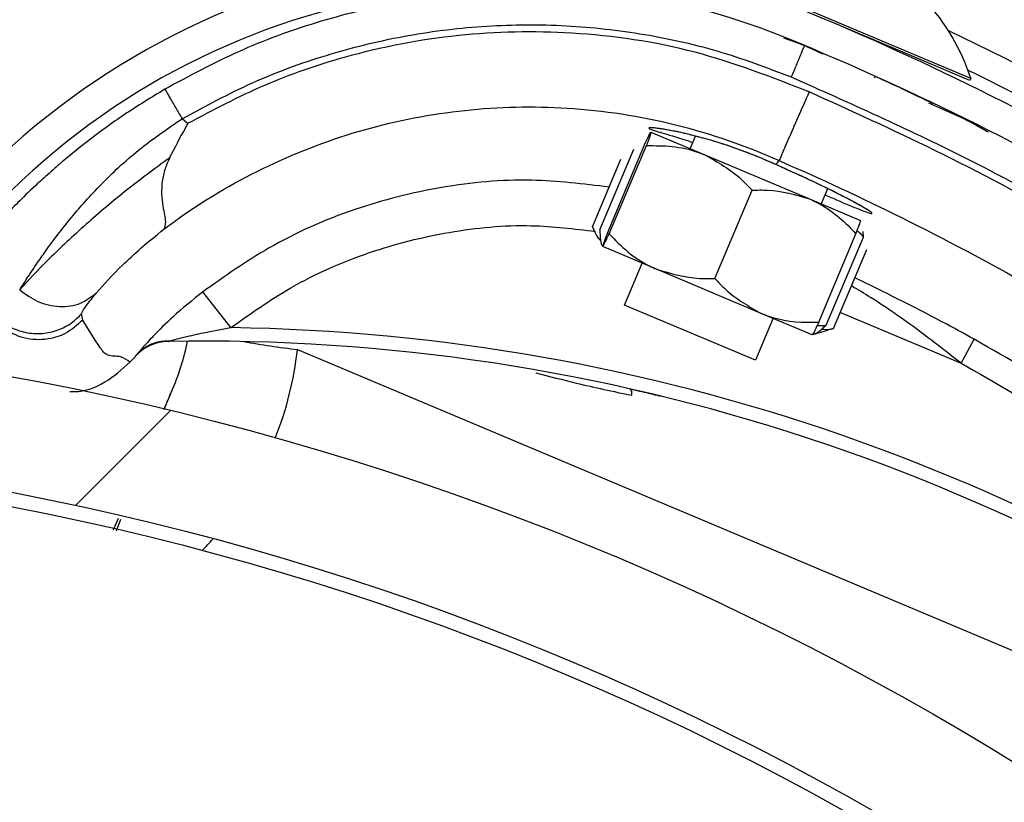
# Model space of a CAD drawing. Header units: inches. Extents: x 170 to 284, y 215 to 248.
# Tile 172 of 195: x 186.4923 to 186.5665, y 224.8281 to 224.887. Entities that reach past the tile are written whole.
import ezdxf

# ---------------------------------------------------------------- set-up
doc = ezdxf.new("R2010")
doc.units = ezdxf.units.IN
doc.header["$LTSCALE"] = 0.25
doc.header["$MEASUREMENT"] = 0
doc.layers.add('ANNOTATIONS', color=1, linetype='Continuous')
doc.layers.add('RH BENCH MOUNT', color=7, linetype='Continuous')
doc.styles.add('ARIAL', font='arial.ttf', dxfattribs={"height": 0.09375})
doc.dimstyles.new('STANDARD$0', dxfattribs={"dimtxt": 0.09375, "dimasz": 0.09375, "dimexe": 0.03125, "dimexo": 0.046875, "dimgap": 0.09, "dimtad": 0, "dimtih": 1, "dimtoh": 1, "dimdec": 4, "dimzin": 0, "dimdsep": 46, "dimtxsty": 'ARIAL', "dimcen": 0.09, "dimadec": 0, "dimazin": 0, "dimtfac": 1, "dimtdec": 4, "dimtofl": 0, "dimtmove": 0, "dimatfit": 1, "dimfxl": 1, "dimtolj": 1, "dimtzin": 0, "dimarcsym": 0})
pattern_1 = [(45, (176.0930244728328, 218.320867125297), (-0.03026527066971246, 0.03026527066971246), [])]

# ---------------------------------------------------------------- blocks, each defined once
blk = doc.blocks.new('*D33')
at = {"layer": 'ANNOTATIONS', "color": 0, "lineweight": -2, "transparency": 16777216}
for p, q in [((185.2961756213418, 225.2059318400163), (185.2961756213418, 225.2996818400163)), ((185.9259028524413, 225.1121818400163), (185.2649256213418, 225.1121818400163)), ((186.4571933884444, 225.0595125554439), (185.2649256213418, 225.0595125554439)), ((185.2961756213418, 224.9657625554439), (185.2961756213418, 224.8720125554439)), ((185.2961756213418, 224.8720125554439), (185.2024256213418, 224.8720125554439))]:
    blk.add_line(p, q, dxfattribs=at)
at = {"layer": 'ANNOTATIONS', "color": 0, "transparency": 16777216}
for points in [[(185.2805506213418, 225.2059318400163), (185.3118006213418, 225.2059318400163), (185.2961756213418, 225.1121818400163)], [(185.2805506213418, 224.9657625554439), (185.3118006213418, 224.9657625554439), (185.2961756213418, 225.0595125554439)]]:
    blk.add_solid(points, dxfattribs=at)
at = {"layer": 'defpoints', "color": 0, "transparency": 16777216}
for p in [(185.9727778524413, 225.1121818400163), (185.2961756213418, 225.0595125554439), (186.5040683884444, 225.0595125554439)]:
    blk.add_point(p, dxfattribs=at)
at = {"layer": 'ANNOTATIONS', "color": 0, "transparency": 16777216, "insert": (184.9485229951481, 224.8720125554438), "char_height": 0.09375, "attachment_point": 5, "style": 'ARIAL'}
blk.add_mtext('\\A1;2 5/8"', dxfattribs=at)
blk = doc.blocks.new('*D44')
at = {"layer": 'ANNOTATIONS', "color": 0, "lineweight": -2, "transparency": 16777216}
for p, q in [((185.9644948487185, 225.4792255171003), (185.9644948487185, 226.2131025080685)), ((187.3643717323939, 224.3791894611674), (187.3643717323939, 226.2131025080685)), ((186.0582448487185, 226.1818525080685), (186.3541591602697, 226.1818525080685)), ((187.2706217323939, 226.1818525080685), (186.9747074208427, 226.1818525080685))]:
    blk.add_line(p, q, dxfattribs=at)
at = {"layer": 'ANNOTATIONS', "color": 0, "transparency": 16777216}
for points in [[(186.0582448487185, 226.1974775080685), (186.0582448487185, 226.1662275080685), (185.9644948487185, 226.1818525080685)], [(187.2706217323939, 226.1974775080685), (187.2706217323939, 226.1662275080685), (187.3643717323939, 226.1818525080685)]]:
    blk.add_solid(points, dxfattribs=at)
at = {"layer": 'defpoints', "color": 0, "transparency": 16777216}
for p in [(187.3643717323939, 226.1818525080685), (185.9644948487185, 225.4323505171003), (187.3643717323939, 224.3323144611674)]:
    blk.add_point(p, dxfattribs=at)
at = {"layer": 'ANNOTATIONS', "color": 0, "transparency": 16777216, "insert": (186.6644332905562, 226.1818525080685), "char_height": 0.09375, "attachment_point": 5, "style": 'ARIAL'}
blk.add_mtext('\\A1;DIM "A"', dxfattribs=at)

msp = doc.modelspace()

# ---------------------------------------------------------------- hatches: boundary and pattern name
at = {"layer": 'RH BENCH MOUNT'}
h = msp.add_hatch(dxfattribs=at)
h.set_pattern_fill('ANSI31', color=256, scale=0.34241245, angle=2.8e-322, style=0)
h.set_pattern_definition([(45, (176.1263761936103, 218.320867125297), (-0.03026527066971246, 0.03026527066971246), [])])
edge = h.paths.add_edge_path(flags=0)
edge.add_arc((186.41301658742, 224.2130895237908), 0.021400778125, 89.9999999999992, 390.52248781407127, ccw=False)
edge.add_line((186.41301658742, 224.2344903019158), (186.485779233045, 224.2344903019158))
edge.add_arc((186.485779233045, 224.6453852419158), 0.4108949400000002, 270, 450.0000000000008)
edge.add_line((186.485779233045, 225.0562801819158), (186.00212164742, 225.0562801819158))
edge.add_arc((186.00212164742, 225.0605603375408), 0.004280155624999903, 180.0000000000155, 269.9999999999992, ccw=False)
edge.add_line((185.997841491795, 225.0605603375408), (185.997841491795, 225.1033618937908))
edge.add_arc((186.00212164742, 225.1033618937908), 0.004280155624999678, 360, 540, ccw=False)
edge.add_line((186.006401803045, 225.1033618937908), (186.006401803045, 225.0605603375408))
edge.add_line((186.006401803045, 225.0605603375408), (186.003169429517, 225.0605603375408))
edge.add_line((186.003169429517, 225.0605603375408), (186.003169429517, 225.1033618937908))
edge.add_arc((186.00212164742, 225.1033618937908), 0.001047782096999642, 360, 540.0000000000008)
edge.add_line((186.001073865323, 225.1033618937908), (186.001073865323, 225.0605603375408))
edge.add_arc((186.00212164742, 225.0605603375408), 0.001047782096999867, 180, 270)
edge.add_line((186.00212164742, 225.0595125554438), (186.485779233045, 225.0595125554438))
edge.add_arc((186.485779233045, 224.6453852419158), 0.4141273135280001, 269.9999999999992, 450, ccw=False)
edge.add_line((186.485779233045, 224.2312579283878), (186.41301658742, 224.2312579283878))
edge.add_arc((186.41301658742, 224.2130895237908), 0.018168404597, 450.0000000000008, 750.5224878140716)
edge.add_arc((186.4277648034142, 224.221784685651), 0.001047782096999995, 390.5224878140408, 495.0000000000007)
edge.add_line((186.4270239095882, 224.222525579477), (186.4183287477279, 224.2138304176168))
edge.add_line((186.4183287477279, 224.2138304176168), (186.4160431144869, 224.2161160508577))
edge.add_line((186.4160431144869, 224.2161160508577), (186.4247382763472, 224.224811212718))
edge.add_arc((186.4277648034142, 224.221784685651), 0.004280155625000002, 390.522487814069, 495.0000000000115, ccw=False)
h = msp.add_hatch(dxfattribs=at)
h.set_pattern_fill('ANSI31', color=256, scale=0.34241245, style=0)
h.set_pattern_definition(pattern_1)
edge = h.paths.add_edge_path(flags=0)
edge.add_line((186.4524275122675, 225.0520000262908), (186.1100150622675, 225.0520000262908))
edge.add_line((186.1100150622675, 225.0520000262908), (186.1100150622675, 225.0562801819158))
edge.add_line((186.1100150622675, 225.0562801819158), (186.4524275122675, 225.0562801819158))
edge.add_arc((186.4524275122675, 224.6453852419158), 0.4108949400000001, 269.9999999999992, 450, ccw=False)
edge.add_line((186.4524275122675, 224.2344903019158), (186.3796648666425, 224.2344903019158))
edge.add_line((186.3796648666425, 224.2344903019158), (186.3796648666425, 224.2387704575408))
edge.add_line((186.3796648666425, 224.2387704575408), (186.4524275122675, 224.2387704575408))
edge.add_arc((186.4524275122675, 224.6453852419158), 0.406614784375, 270, 450.0000000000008)
h = msp.add_hatch(dxfattribs=at)
h.set_pattern_fill('ANSI31', color=256, scale=0.34241245, angle=2.8e-322, style=0)
h.set_pattern_definition(pattern_1)
edge = h.paths.add_edge_path(flags=0)
edge.add_arc((186.4568228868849, 224.894328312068), 0.001712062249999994, 337.1636403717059, 359.3740606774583)
edge.add_line((186.4585348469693, 224.8943096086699), (186.4609487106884, 224.8942832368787))
edge.add_arc((186.4568228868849, 224.894328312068), 0.004126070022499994, 337.1636403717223, 359.37406067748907, ccw=False)
edge.add_arc((186.4486179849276, 224.8977834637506), 0.01302879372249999, 288.63980774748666, 337.1636403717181, ccw=False)
edge.add_arc((186.4473625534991, 224.9029191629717), 0.01830194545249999, 247.1636403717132, 287.2250133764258, ccw=False)
edge.add_arc((186.4448243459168, 224.8968917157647), 0.01176186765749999, 179.3044980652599, 247.1636403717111, ccw=False)
edge.add_arc((186.4487126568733, 224.8977435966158), 0.01566536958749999, 122.42070840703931, 182.5944401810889, ccw=False)
edge.add_arc((186.4541585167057, 224.8897658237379), 0.02532140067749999, 460.0178885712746, 483.1445737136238, ccw=False)
edge.add_arc((186.4514516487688, 224.8997482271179), 0.01504902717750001, 419.31935873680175, 456.4782900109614, ccw=False)
edge.add_arc((186.4453969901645, 224.8888111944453), 0.02754708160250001, 340.4721435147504, 420.0962141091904, ccw=False)
edge.add_arc((186.4799208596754, 224.8778024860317), 0.008748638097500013, 528.1222592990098, 675.1050725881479)
edge.add_arc((186.5296791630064, 224.8353000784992), 0.05672062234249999, 426.7342761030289, 500.1735401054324, ccw=False)
edge.add_arc((186.4693350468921, 224.6889137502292), 0.2150521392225, 410.5896679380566, 427.3696940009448, ccw=False)
edge.add_arc((186.5867789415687, 224.8334352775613), 0.02884824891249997, 352.32248383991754, 408.5773971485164, ccw=False)
edge.add_arc((186.6437740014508, 224.8282338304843), 0.0284373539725, 537.2842342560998, 590.8827079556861)
edge.add_arc((186.634940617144, 224.8180211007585), 0.01494630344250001, 232.4550811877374, 287.7108324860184)
edge.add_arc((186.6345969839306, 224.821881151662), 0.0187470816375, 285.1215149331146, 318.6032563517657)
edge.add_arc((186.6381827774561, 224.8179561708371), 0.0134739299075, 321.0411977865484, 359.4372861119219)
edge.add_arc((186.6456487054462, 224.8175987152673), 0.006011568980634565, 362.1461729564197, 382.8812140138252)
edge.add_arc((186.6351578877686, 224.8113906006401), 0.01816498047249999, 388.0629004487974, 427.163640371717)
edge.add_arc((186.6379618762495, 224.8180491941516), 0.01094007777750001, 427.1636403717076, 517.1636403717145)
edge.add_arc((186.6295991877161, 224.8215707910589), 0.001866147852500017, 517.1636403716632, 532.8058868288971)
edge.add_line((186.6277477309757, 224.8218044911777), (186.6253527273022, 224.8221068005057))
edge.add_arc((186.6295991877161, 224.8215707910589), 0.004280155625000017, 517.1636403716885, 532.805886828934, ccw=False)
edge.add_arc((186.6379618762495, 224.8180491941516), 0.01335408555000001, 427.16364037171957, 517.1636403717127, ccw=False)
edge.add_arc((186.6351578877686, 224.8113906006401), 0.020578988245, 387.77499868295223, 427.1636403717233, ccw=False)
edge.add_arc((186.6456487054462, 224.8175987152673), 0.008425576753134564, 361.7413075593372, 383.66335128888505, ccw=False)
edge.add_arc((186.6381827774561, 224.8179561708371), 0.01588793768, 320.85394262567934, 359.63422106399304, ccw=False)
edge.add_arc((186.6345969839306, 224.821881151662), 0.02116108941, 285.2681711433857, 318.7408121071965, ccw=False)
edge.add_arc((186.634940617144, 224.8180211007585), 0.01736031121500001, 232.34388850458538, 287.52949369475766, ccw=False)
edge.add_arc((186.6437740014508, 224.8282338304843), 0.030851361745, 177.0817976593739, 230.9431779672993, ccw=False)
edge.add_arc((186.5867789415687, 224.8334352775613), 0.02643424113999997, 352.105349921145, 408.4872534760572)
edge.add_arc((186.4693350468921, 224.6889137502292), 0.21263813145, 410.6013088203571, 427.3733299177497)
edge.add_arc((186.5296791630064, 224.8353000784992), 0.05430661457, 426.7202670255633, 500.278175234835)
edge.add_arc((186.4799208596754, 224.8778024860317), 0.01116264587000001, 167.2246792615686, 315.6927275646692, ccw=False)
edge.add_arc((186.4453969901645, 224.8888111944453), 0.02513307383, 340.1350405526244, 420.1342981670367)
edge.add_arc((186.4514516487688, 224.8997482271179), 0.01263501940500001, 419.2466876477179, 456.1463371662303)
edge.add_arc((186.4541585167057, 224.8897658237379), 0.022907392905, 460.2079467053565, 483.1833555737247)
edge.add_arc((186.4487126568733, 224.8977435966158), 0.01325136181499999, 482.3558808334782, 542.8988901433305)
edge.add_arc((186.4448243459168, 224.8968917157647), 0.009347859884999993, 538.8861644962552, 607.1636403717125)
edge.add_arc((186.4473625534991, 224.9029191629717), 0.01588793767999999, 247.1636403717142, 287.1158192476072)
edge.add_arc((186.4486179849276, 224.8977834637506), 0.01061478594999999, 288.7981416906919, 337.1636403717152)
h = msp.add_hatch(dxfattribs=at)
h.set_pattern_fill('ANSI32', color=256, scale=0.34241245, angle=2.8e-322, style=0)
h.set_pattern_definition([(45, (176.0930244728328, 218.320867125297), (-0.09079581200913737, 0.09079581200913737), []), (45, (176.1535550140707, 218.320867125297), (-0.09079581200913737, 0.09079581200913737), [])])
edge = h.paths.add_edge_path(flags=0)
edge.add_arc((186.4524275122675, 224.6453852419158), 0.2182879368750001, 180, 540, ccw=False)
edge = h.paths.add_edge_path(flags=0)
edge.add_arc((186.4524275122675, 224.6453852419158), 0.2097276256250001, 180, 540, ccw=False)

# ---------------------------------------------------------------- linework, layer by layer
for p, q in [((186.5639418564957, 224.8825973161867), (186.5432166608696, 224.8913304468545)), ((186.5638753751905, 224.8824395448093), (186.5535996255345, 224.8867695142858)), ((186.5514199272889, 224.8850694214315), (186.5498660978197, 224.8856137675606)), ((186.5510881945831, 224.8852035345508), (186.5513409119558, 224.8850962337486)), ((186.5527949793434, 224.8844229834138), (186.5514199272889, 224.8850694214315)), ((186.5515678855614, 224.884999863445), (186.5528171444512, 224.8844694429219)), ((186.5567364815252, 224.8827589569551), (186.5566700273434, 224.882601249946)), ((186.5639418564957, 224.8825973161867), (186.5638753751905, 224.8824395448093)), ((186.5639424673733, 224.8825987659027), (186.5639418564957, 224.8825973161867)), ((186.5610484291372, 224.880716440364), (186.5610504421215, 224.8807154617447)), ((186.5049882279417, 224.8791865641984), (186.5045716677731, 224.8795598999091)), ((186.5398678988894, 224.8785475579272), (186.5439142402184, 224.8768425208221)), ((186.5428252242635, 224.8773014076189), (186.5432216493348, 224.8782421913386)), ((186.5360232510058, 224.8711848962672), (186.5385892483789, 224.8772744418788)), ((186.5365851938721, 224.8709481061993), (186.5393840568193, 224.87759028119)), ((186.5367218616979, 224.8708905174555), (186.5395207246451, 224.8775326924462)), ((186.5439142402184, 224.8768425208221), (186.5518019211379, 224.8735188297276)), ((186.5354642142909, 224.8714204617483), (186.5376067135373, 224.8765049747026)), ((186.5492805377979, 224.8761006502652), (186.549280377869, 224.8761006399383)), ((186.5492805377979, 224.8761006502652), (186.549520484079, 224.8764012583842)), ((186.5446778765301, 224.8675380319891), (186.5474767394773, 224.8741802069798)), ((186.5531684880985, 224.8742915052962), (186.5526859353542, 224.8731463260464)), ((186.5518019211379, 224.8735188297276), (186.5556432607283, 224.8719001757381)), ((186.5524972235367, 224.8642431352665), (186.5552960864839, 224.8708853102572)), ((186.553059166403, 224.8640063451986), (186.5558580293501, 224.8706485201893)), ((186.5558580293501, 224.8706485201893), (186.5558365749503, 224.8710773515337)), ((186.5402843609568, 224.8682282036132), (186.5362380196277, 224.8699332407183)), ((186.5536182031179, 224.8637707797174), (186.5561170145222, 224.8697008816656)), ((186.5378657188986, 224.865531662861), (186.5391953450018, 224.86868709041)), ((186.5481720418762, 224.8649045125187), (186.5402843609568, 224.8682282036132)), ((186.5082363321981, 224.863829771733), (186.5061434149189, 224.8665373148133)), ((186.5385266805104, 224.8652531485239), (186.5378657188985, 224.8655316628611)), ((186.4970945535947, 224.8644025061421), (186.4970026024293, 224.8648595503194)), ((186.5477264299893, 224.8613765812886), (186.5385266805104, 224.8652531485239)), ((186.5520133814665, 224.8632858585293), (186.5481720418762, 224.8649045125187)), ((186.554128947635, 224.8649828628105), (186.5632074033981, 224.8611568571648)), ((186.5490560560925, 224.8645320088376), (186.5477264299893, 224.8613765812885)), ((186.5531493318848, 224.8636128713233), (186.5520142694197, 224.8632854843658)), ((186.5536182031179, 224.8637707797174), (186.553141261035, 224.8636408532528)), ((186.5632074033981, 224.8611568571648), (186.5642026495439, 224.8629528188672)), ((186.5011796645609, 224.8618198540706), (186.5008817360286, 224.8614911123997)), ((186.5132543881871, 224.8621861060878), (186.5735472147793, 224.8367963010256)), ((186.5008817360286, 224.8614911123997), (186.5006387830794, 224.8612331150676)), ((186.4997531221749, 224.8494613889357), (186.499383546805, 224.848583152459)), ((186.4996307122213, 224.8485351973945), (186.499965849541, 224.8494119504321))]:
    msp.add_line(p, q, dxfattribs=at)
for radius in [0.218287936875, 0.2097276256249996, 0.20865758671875]:
    msp.add_circle((186.4524275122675, 224.6453852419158), radius, dxfattribs=at)
for centre, radius, start, end in [((186.4524275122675, 224.6453852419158), 0.4141273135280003, 269.9999999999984, 90), ((186.4524275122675, 224.6453852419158), 0.4108949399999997, 269.9999999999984, 90), ((186.4524275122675, 224.6453852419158), 0.406614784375, 269.9999999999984, 90), ((186.5487887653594, 224.8776757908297), 0.01593228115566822, 17.99311715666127, 116.3079590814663), ((186.548789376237, 224.8776772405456), 0.01593228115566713, 17.9931171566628, 116.3079590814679), ((186.5296791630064, 224.8353000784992), 0.0567206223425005, 66.7342761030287, 140.1735401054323), ((186.5296791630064, 224.8353000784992), 0.05430661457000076, 66.72026702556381, 140.2781752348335), ((186.4693350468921, 224.6889137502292), 0.2150521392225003, 50.58966793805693, 67.36969400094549), ((186.4680736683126, 224.6894831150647), 0.2180957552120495, 54.34286357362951, 64.41721368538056), ((186.4693350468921, 224.6889137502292), 0.2126381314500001, 50.60130882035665, 67.37332991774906), ((186.5579907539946, 224.884324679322), 0.0005478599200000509, 67.15053811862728, 96.44571348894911), ((186.4680736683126, 224.6894831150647), 0.2160622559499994, 48.25661905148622, 63.72336243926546), ((186.5061446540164, 224.7172921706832), 0.1465525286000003, 52.50425874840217, 89.18221539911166), ((186.5035798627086, 224.8593701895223), 0.003424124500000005, 91.03419064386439, 137.7860518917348), ((186.5061446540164, 224.7172921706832), 0.1455252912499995, 52.51806501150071, 91.03419064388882), ((186.4881636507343, 224.8660471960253), 0.01712062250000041, 335.7741374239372, 349.1102405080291), ((186.5198472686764, 224.9204134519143), 0.05859940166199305, 259.5561769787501, 263.5401095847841), ((186.487730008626, 224.8650174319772), 0.02568093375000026, 338.2581340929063, 353.6702662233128), ((186.5042449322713, 224.8588112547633), 0.0005136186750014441, 155.774137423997, 157.1778958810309), ((186.5378999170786, 224.8588656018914), 0.0005320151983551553, 345.9861555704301, 41.99205636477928), ((186.487730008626, 224.8650174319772), 0.02568093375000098, 315.5455347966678, 318.2528152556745)]:
    msp.add_arc(centre, radius, start, end, dxfattribs=at)
for points, knots in [([(186.5579015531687, 224.900553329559), (186.5608489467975, 224.899275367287), (186.5672186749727, 224.8965135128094), (186.5765456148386, 224.8917989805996), (186.5827878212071, 224.8881510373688), (186.5858093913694, 224.8863852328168)], [0, 0, 0, 0, 0.3076441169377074, 0.6648617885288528, 1, 1, 1, 1]), ([(186.5394372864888, 224.8884927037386), (186.5373651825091, 224.8887595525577), (186.5332194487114, 224.8892934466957), (186.5269371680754, 224.8891750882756), (186.5207135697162, 224.888397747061), (186.5146361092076, 224.886883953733), (186.5087603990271, 224.8847367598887), (186.5051030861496, 224.8827631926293), (186.5032776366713, 224.8817781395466)], [0, 0, 0, 0, 0.1669692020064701, 0.3340613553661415, 0.5010874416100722, 0.6678519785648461, 0.8342172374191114, 0.9999999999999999, 0.9999999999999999, 0.9999999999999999, 0.9999999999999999]), ([(186.5045716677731, 224.8795598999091), (186.5063153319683, 224.8805015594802), (186.5098054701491, 224.8823863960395), (186.5154102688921, 224.8844291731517), (186.5211989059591, 224.8858693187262), (186.5271272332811, 224.8866153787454), (186.5331012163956, 224.88669367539), (186.5390378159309, 224.8860630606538), (186.5448698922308, 224.88480647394), (186.5485795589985, 224.8834009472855), (186.5504285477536, 224.882700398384)], [0, 0, 0, 0, 0.1247413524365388, 0.249683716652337, 0.3746881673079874, 0.4999855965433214, 0.6253465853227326, 0.7503062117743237, 0.8755465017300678, 1, 1, 1, 1]), ([(186.5517761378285, 224.881578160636), (186.5489447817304, 224.8826806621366), (186.5431880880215, 224.8849222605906), (186.5342013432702, 224.8862224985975), (186.5252721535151, 224.8860609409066), (186.5174944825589, 224.8845459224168), (186.5106654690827, 224.882203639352), (186.5068904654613, 224.8801974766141), (186.5049882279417, 224.8791865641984)], [0, 0, 0, 0, 0.1870908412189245, 0.3803918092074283, 0.5558755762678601, 0.7364481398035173, 0.8671952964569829, 1, 1, 1, 1]), ([(186.5514199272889, 224.8850694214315), (186.551406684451, 224.8850377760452), (186.5513863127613, 224.884989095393), (186.5512626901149, 224.8846936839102), (186.5511347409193, 224.8843879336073), (186.5509759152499, 224.8840084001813), (186.5507451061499, 224.8834568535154), (186.5505532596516, 224.8829984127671), (186.5504285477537, 224.882700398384)], [0, 0, 0, 0, 0.2394568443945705, 0.3683606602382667, 0.4999999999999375, 0.631639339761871, 0.7605431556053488, 0.9999999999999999, 0.9999999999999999, 0.9999999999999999, 0.9999999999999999]), ([(186.5504285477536, 224.882700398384), (186.5547728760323, 224.8807637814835), (186.5634841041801, 224.8768804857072), (186.5760467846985, 224.8698437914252), (186.5882812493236, 224.8620260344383), (186.5959787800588, 224.8560748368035), (186.5998368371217, 224.8530920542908)], [0, 0, 0, 0, 0.2468628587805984, 0.4950083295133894, 0.7468945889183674, 1, 1, 1, 1]), ([(186.5610484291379, 224.8807164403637), (186.5609610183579, 224.8807590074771), (186.560872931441, 224.8808019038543), (186.5601952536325, 224.8811284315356), (186.5592026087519, 224.881607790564), (186.5575548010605, 224.8823678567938), (186.5567316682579, 224.8827475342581)], [0, 0, 0, 0, 0.3307707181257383, 0.3333292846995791, 0.6669765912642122, 1, 1, 1, 1]), ([(186.5032776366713, 224.8817781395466), (186.5022448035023, 224.881148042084), (186.5002046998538, 224.8799034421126), (186.4975307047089, 224.8779436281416), (186.4956373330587, 224.8764160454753), (186.4948043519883, 224.8756609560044), (186.4945567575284, 224.8754365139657)], [0, 0, 0, 0, 0.3013203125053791, 0.5951829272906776, 0.8796725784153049, 1, 1, 1, 1]), ([(186.5032776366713, 224.8817781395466), (186.5032949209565, 224.8817485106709), (186.5033215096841, 224.8817029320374), (186.5034828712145, 224.881426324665), (186.5036498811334, 224.8811400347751), (186.503857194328, 224.8807846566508), (186.5041584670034, 224.8802682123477), (186.504408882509, 224.8798389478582), (186.5045716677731, 224.8795598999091)], [0, 0, 0, 0, 0.2394567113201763, 0.3683605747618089, 0.5000000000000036, 0.631639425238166, 0.7605432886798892, 1, 1, 1, 1]), ([(186.5517761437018, 224.8815781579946), (186.5514846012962, 224.8809151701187), (186.550901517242, 224.8795891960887), (186.5501611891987, 224.877903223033), (186.5496361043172, 224.8766975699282), (186.5495590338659, 224.8765000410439), (186.5495204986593, 224.8764012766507)], [0, 0, 0, 0, 0.2500007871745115, 0.5000009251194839, 0.7500005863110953, 1, 1, 1, 1]), ([(186.5992265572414, 224.8529010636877), (186.5962589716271, 224.8552076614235), (186.5903151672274, 224.859827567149), (186.5809483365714, 224.8661355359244), (186.5712675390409, 224.8719603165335), (186.5615508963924, 224.8771488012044), (186.5549467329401, 224.8801411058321), (186.551775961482, 224.8815777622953)], [0, 0, 0, 0, 0.2027568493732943, 0.4061035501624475, 0.6088604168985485, 0.8122072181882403, 1, 1, 1, 1]), ([(186.5031926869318, 224.871232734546), (186.503606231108, 224.8715378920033), (186.5060848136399, 224.8733668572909), (186.51100343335, 224.8762055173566), (186.5182347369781, 224.8789449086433), (186.5258340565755, 224.8803977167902), (186.5337547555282, 224.880587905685), (186.5417728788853, 224.8793377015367), (186.5470114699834, 224.8775340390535), (186.549520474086, 224.8764012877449), (186.5495204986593, 224.8764012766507)], [0, 0, 0, 0, 0.03155846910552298, 0.1891461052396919, 0.346733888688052, 0.5043277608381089, 0.6619226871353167, 0.8309600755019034, 0.9999983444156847, 1, 1, 1, 1]), ([(186.5607497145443, 224.880746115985), (186.5619615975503, 224.8802299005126), (186.5635009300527, 224.8795742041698), (186.564949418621, 224.8787412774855), (186.5652575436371, 224.8785640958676)], [0, 0, 0, 0, 0.7872782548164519, 1, 1, 1, 1]), ([(186.4923507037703, 224.8666758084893), (186.4925347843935, 224.866965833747), (186.4929745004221, 224.8676586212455), (186.4936317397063, 224.8686314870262), (186.4941655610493, 224.8693997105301), (186.494910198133, 224.8704515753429), (186.496253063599, 224.8722001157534), (186.4986108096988, 224.8748196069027), (186.5013650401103, 224.8773606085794), (186.5035178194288, 224.8788371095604), (186.5045716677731, 224.8795598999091)], [0, 0, 0, 0, 0.0898064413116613, 0.2145219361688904, 0.2531624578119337, 0.2759662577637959, 0.4628905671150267, 0.6373953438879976, 0.8224944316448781, 1, 1, 1, 1]), ([(186.5049882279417, 224.8791865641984), (186.5049826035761, 224.8791764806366), (186.5049265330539, 224.8790759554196), (186.504457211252, 224.8782298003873), (186.5040167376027, 224.8773857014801), (186.5036239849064, 224.8766330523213)], [0, 0, 0, 0, 0.01193493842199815, 0.1189819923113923, 1, 1, 1, 1]), ([(186.549280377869, 224.8761006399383), (186.5488640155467, 224.8762843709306), (186.5475483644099, 224.8768649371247), (186.5452794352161, 224.8776872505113), (186.5428145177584, 224.8783822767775), (186.5408896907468, 224.8787772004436), (186.5398733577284, 224.8788989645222), (186.5395996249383, 224.8788567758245), (186.5401185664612, 224.8786510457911), (186.5413333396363, 224.8783108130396), (186.5425656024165, 224.8779213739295), (186.5430252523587, 224.8777761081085)], [0, 0, 0, 0, 0.05799721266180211, 0.1832636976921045, 0.3064129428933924, 0.4347166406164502, 0.5675677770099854, 0.6609498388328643, 0.7922661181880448, 0.9225125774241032, 1, 1, 1, 1]), ([(186.5437410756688, 224.8781057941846), (186.5433631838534, 224.8782079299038), (186.5424793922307, 224.8784467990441), (186.5413781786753, 224.8786715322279), (186.5405959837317, 224.8788039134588), (186.5402108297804, 224.8788408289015), (186.5402032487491, 224.8788410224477), (186.5402010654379, 224.8788410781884)], [0, 0, 0, 0, 0.1981000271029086, 0.4633049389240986, 0.730530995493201, 0.9223938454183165, 1, 1, 1, 1]), ([(186.5393840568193, 224.87759028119), (186.539491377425, 224.8778185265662), (186.5397085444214, 224.8782803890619), (186.5398423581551, 224.8785327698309), (186.5398631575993, 224.8785448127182), (186.5398678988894, 224.8785475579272)], [0, 0, 0, 0, 0.4299704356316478, 0.870060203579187, 0.9999999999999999, 0.9999999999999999, 0.9999999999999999, 0.9999999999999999]), ([(186.5398678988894, 224.8785475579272), (186.5398358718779, 224.8784223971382), (186.5397931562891, 224.8782554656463), (186.5395752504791, 224.8776773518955), (186.5395207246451, 224.8775326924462)], [0, 0, 0, 0, 0.7497733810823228, 1, 1, 1, 1]), ([(186.5492716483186, 224.8761028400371), (186.5492330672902, 224.8761205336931), (186.5486296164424, 224.8763972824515), (186.5474003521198, 224.8769092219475), (186.5456833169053, 224.877530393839), (186.5444348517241, 224.8779267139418), (186.5438526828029, 224.8780769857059), (186.5437410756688, 224.8781057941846)], [0, 0, 0, 0, 0.02096907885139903, 0.3279800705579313, 0.6261032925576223, 0.9283205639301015, 1, 1, 1, 1]), ([(186.5395207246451, 224.8775326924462), (186.5401694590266, 224.8775327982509), (186.5414821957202, 224.8775330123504), (186.5429505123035, 224.877223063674), (186.543735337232, 224.8769131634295), (186.5439142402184, 224.8768425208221)], [0, 0, 0, 0, 0.4299704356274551, 0.8700602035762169, 1, 1, 1, 1]), ([(186.5036380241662, 224.876625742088), (186.5024997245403, 224.8757829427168), (186.5001617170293, 224.8740518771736), (186.4970434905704, 224.8713707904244), (186.4942496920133, 224.868750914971), (186.4929955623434, 224.8673784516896), (186.4923518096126, 224.8666739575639)], [0, 0, 0, 0, 0.2305257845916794, 0.4734878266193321, 0.7297379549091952, 0.9999999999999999, 0.9999999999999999, 0.9999999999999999, 0.9999999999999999]), ([(186.5036384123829, 224.8766261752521), (186.5035104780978, 224.8763443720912), (186.5032478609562, 224.8757659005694), (186.5030532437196, 224.8748238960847), (186.5030041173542, 224.8738547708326), (186.5031533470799, 224.8727144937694), (186.5033905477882, 224.8716850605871), (186.5032582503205, 224.8713809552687), (186.5031933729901, 224.8712318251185)], [0, 0, 0, 0, 0.1136768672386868, 0.233350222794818, 0.3620694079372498, 0.5019163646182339, 0.7557448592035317, 1, 1, 1, 1]), ([(186.5439142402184, 224.8768425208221), (186.5448885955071, 224.8762932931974), (186.546188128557, 224.875560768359), (186.5472188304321, 224.8744565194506), (186.5474767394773, 224.8741802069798)], [0, 0, 0, 0, 0.7497733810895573, 1, 1, 1, 1]), ([(186.5551435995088, 224.8732830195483), (186.5551052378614, 224.8733042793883), (186.5548171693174, 224.8734639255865), (186.5539787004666, 224.8738956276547), (186.5526364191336, 224.8745606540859), (186.5510276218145, 224.8753173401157), (186.5498709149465, 224.8758424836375), (186.5492751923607, 224.8761020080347), (186.549273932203, 224.8761025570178)], [0, 0, 0, 0, 0.03583539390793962, 0.2690981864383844, 0.5116419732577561, 0.7561140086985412, 0.9994840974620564, 1, 1, 1, 1]), ([(186.5529722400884, 224.8738257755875), (186.5532658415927, 224.8736990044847), (186.5543679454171, 224.8732231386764), (186.5556522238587, 224.8726876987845), (186.5564624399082, 224.8723971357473), (186.5565774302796, 224.8724448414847), (186.5560268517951, 224.8728140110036), (186.5545049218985, 224.8736376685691), (186.5522124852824, 224.874779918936), (186.5502811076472, 224.8756499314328), (186.5492805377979, 224.8761006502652)], [0, 0, 0, 0, 0.05114929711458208, 0.1920011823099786, 0.3334894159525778, 0.4224210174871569, 0.5646212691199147, 0.7065362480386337, 0.8479681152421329, 1, 1, 1, 1]), ([(186.549520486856, 224.8764012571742), (186.5495205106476, 224.8764012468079), (186.5526251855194, 224.8750484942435), (186.5590174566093, 224.8720711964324), (186.5684846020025, 224.8670515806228), (186.5778970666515, 224.8613793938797), (186.5870166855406, 224.8552404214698), (186.5928004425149, 224.850745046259), (186.5956923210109, 224.8484973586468)], [0, 0, 0, 0, 1.439079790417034e-06, 0.1877923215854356, 0.390843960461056, 0.5938956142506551, 0.7969478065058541, 1, 1, 1, 1]), ([(186.4945567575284, 224.8754365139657), (186.4942094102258, 224.8751294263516), (186.4932581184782, 224.8742883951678), (186.4921589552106, 224.8731962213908), (186.4912197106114, 224.8722316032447), (186.4906769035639, 224.8716452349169), (186.4905933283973, 224.8715539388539), (186.4905519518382, 224.871508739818)], [0, 0, 0, 0, 0.1282528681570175, 0.3512504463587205, 0.5733912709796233, 0.7887937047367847, 1, 1, 1, 1]), ([(186.5367221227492, 224.8744056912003), (186.5347751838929, 224.8746451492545), (186.5305837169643, 224.8751606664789), (186.5240901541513, 224.8745488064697), (186.5174033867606, 224.8728646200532), (186.5113134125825, 224.8701864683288), (186.5077602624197, 224.8676785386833), (186.5061434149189, 224.8665373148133)], [0, 0, 0, 0, 0.1810254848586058, 0.389720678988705, 0.5984159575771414, 0.8172607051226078, 0.9999999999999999, 0.9999999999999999, 0.9999999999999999, 0.9999999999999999]), ([(186.5474767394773, 224.8741802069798), (186.54787021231, 224.8741912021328), (186.5493589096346, 224.8742328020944), (186.5507664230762, 224.8738214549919), (186.5518019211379, 224.8735188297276)], [0, 0, 0, 0, 0.2643068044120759, 1, 1, 1, 1]), ([(186.5518019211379, 224.8735188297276), (186.55195528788, 224.8734504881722), (186.5531548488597, 224.8729159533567), (186.5543141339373, 224.8719594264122), (186.5552004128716, 224.8709899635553), (186.5552960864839, 224.8708853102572)], [0, 0, 0, 0, 0.1156468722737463, 0.9045342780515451, 1, 1, 1, 1]), ([(186.5561302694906, 224.8727146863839), (186.5561307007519, 224.8727143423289), (186.5561504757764, 224.8726985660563), (186.5560365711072, 224.87278080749), (186.5557633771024, 224.8729442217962), (186.555354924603, 224.8731674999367), (186.5551435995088, 224.8732830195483)], [0, 0, 0, 0, 0.005301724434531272, 0.2431048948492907, 0.608397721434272, 1, 1, 1, 1]), ([(186.5082363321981, 224.863829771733), (186.5097155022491, 224.8648737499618), (186.5129660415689, 224.8671679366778), (186.5185373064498, 224.8696190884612), (186.5246542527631, 224.8711557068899), (186.5304254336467, 224.8717134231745), (186.5340918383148, 224.871268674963), (186.5357048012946, 224.8710730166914)], [0, 0, 0, 0, 0.1859244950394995, 0.4085770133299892, 0.6208996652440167, 0.8332222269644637, 1, 1, 1, 1]), ([(186.5354642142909, 224.8714204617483), (186.5356206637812, 224.8710478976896), (186.5357927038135, 224.8706382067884), (186.5360560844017, 224.8703944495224), (186.5360799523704, 224.8703723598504)], [0, 0, 0, 0, 0.9093784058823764, 1, 1, 1, 1]), ([(186.5552960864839, 224.8708853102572), (186.5553844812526, 224.8711215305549), (186.5555633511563, 224.8715995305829), (186.5556505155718, 224.8718715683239), (186.5556446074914, 224.8718948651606), (186.5556432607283, 224.8719001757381)], [0, 0, 0, 0, 0.4299704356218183, 0.8700602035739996, 1, 1, 1, 1]), ([(186.4981092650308, 224.8664377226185), (186.4986984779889, 224.8670952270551), (186.4995926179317, 224.868093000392), (186.5014518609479, 224.86982656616), (186.5026110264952, 224.8707619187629), (186.5031933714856, 224.8712318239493)], [0, 0, 0, 0, 0.4901989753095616, 0.7438846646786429, 1, 1, 1, 1]), ([(186.5360232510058, 224.8711848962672), (186.5360276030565, 224.8709119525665), (186.5360364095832, 224.870359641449), (186.5361496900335, 224.8700169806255), (186.5362527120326, 224.8699486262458), (186.5362541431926, 224.8699476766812)], [0, 0, 0, 0, 0.4906882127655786, 0.9929247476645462, 1, 1, 1, 1]), ([(186.5365851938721, 224.8709481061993), (186.5364967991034, 224.8707118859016), (186.5363179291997, 224.8702338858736), (186.5362307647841, 224.8699618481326), (186.5362366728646, 224.8699385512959), (186.5362380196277, 224.8699332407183)], [0, 0, 0, 0, 0.4299704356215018, 0.8700602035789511, 1, 1, 1, 1]), ([(186.5362380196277, 224.8699332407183), (186.5363052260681, 224.8700435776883), (186.5363948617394, 224.8701907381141), (186.536656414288, 224.8707504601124), (186.5367218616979, 224.8708905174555)], [0, 0, 0, 0, 0.7497733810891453, 1, 1, 1, 1]), ([(186.5367218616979, 224.8708905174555), (186.537174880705, 224.8704261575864), (186.5380915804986, 224.8694865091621), (186.5393389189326, 224.8686521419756), (186.5401088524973, 224.8683069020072), (186.5402843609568, 224.8682282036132)], [0, 0, 0, 0, 0.429970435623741, 0.8700602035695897, 1, 1, 1, 1]), ([(186.555384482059, 224.8711245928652), (186.5554599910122, 224.8710682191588), (186.5556371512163, 224.8709359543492), (186.5557774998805, 224.870753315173), (186.5558580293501, 224.8706485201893)], [0, 0, 0, 0, 0.4262184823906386, 0.9999999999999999, 0.9999999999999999, 0.9999999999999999, 0.9999999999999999]), ([(186.5402843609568, 224.8682282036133), (186.5413579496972, 224.8679144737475), (186.5427898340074, 224.8674960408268), (186.5442999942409, 224.8675296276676), (186.5446778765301, 224.8675380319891)], [0, 0, 0, 0, 0.7497733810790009, 1, 1, 1, 1]), ([(186.5446778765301, 224.8675380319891), (186.5449448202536, 224.8672487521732), (186.5459547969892, 224.8661542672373), (186.5472322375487, 224.8654342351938), (186.5481720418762, 224.8649045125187)], [0, 0, 0, 0, 0.2643068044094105, 1, 1, 1, 1]), ([(186.5632074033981, 224.8611568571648), (186.5624656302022, 224.8617373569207), (186.5602512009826, 224.8634703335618), (186.5575096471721, 224.8654476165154), (186.5554476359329, 224.8666843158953), (186.5549672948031, 224.8669724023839)], [0, 0, 0, 0, 0.2786878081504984, 0.8319718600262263, 1, 1, 1, 1]), ([(186.5642026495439, 224.8629528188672), (186.5633945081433, 224.8633985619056), (186.560442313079, 224.8650268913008), (186.5574174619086, 224.866502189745), (186.5552206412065, 224.8675736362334)], [0, 0, 0, 0, 0.2737425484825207, 1, 1, 1, 1]), ([(186.4894578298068, 224.8664496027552), (186.4895854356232, 224.8661327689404), (186.4898546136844, 224.86546442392), (186.4905784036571, 224.8645804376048), (186.4915617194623, 224.863855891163), (186.4927578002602, 224.8634189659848), (186.4940286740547, 224.8633359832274), (186.4952212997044, 224.8636019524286), (186.4962410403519, 224.8641184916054), (186.4967576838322, 224.8646212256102), (186.4970026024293, 224.8648595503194)], [0, 0, 0, 0, 0.1098512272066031, 0.2317256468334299, 0.363177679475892, 0.499999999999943, 0.6368223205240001, 0.7682743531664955, 0.8901487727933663, 1, 1, 1, 1]), ([(186.4923490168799, 224.8666757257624), (186.4927880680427, 224.866352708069), (186.4937001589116, 224.8656816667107), (186.4953554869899, 224.8653289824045), (186.4969527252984, 224.865545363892), (186.4977327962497, 224.8661470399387), (186.4981084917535, 224.8664368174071)], [0, 0, 0, 0, 0.2405618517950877, 0.499746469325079, 0.7590693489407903, 1, 1, 1, 1]), ([(186.4970025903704, 224.8648595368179), (186.4970445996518, 224.8649780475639), (186.4971285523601, 224.8652148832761), (186.4977787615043, 224.8660259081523), (186.4981036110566, 224.8664311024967)], [0, 0, 0, 0, 0.5003922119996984, 1, 1, 1, 1]), ([(186.5061434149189, 224.8665373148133), (186.5053719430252, 224.8659116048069), (186.5040152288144, 224.8648112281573), (186.5024858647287, 224.8633035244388), (186.5015908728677, 224.8623264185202), (186.5012777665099, 224.8619458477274), (186.5011938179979, 224.8618353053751), (186.5011938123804, 224.861835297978)], [0, 0, 0, 0, 0.3699466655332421, 0.6505899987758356, 0.8492685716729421, 0.9999899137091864, 1, 1, 1, 1]), ([(186.5481720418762, 224.8649045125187), (186.548328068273, 224.8648424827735), (186.5495484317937, 224.8643573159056), (186.5510426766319, 224.8641957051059), (186.5523555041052, 224.8642385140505), (186.5524972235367, 224.8642431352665)], [0, 0, 0, 0, 0.1156468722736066, 0.9045342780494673, 1, 1, 1, 1]), ([(186.4970945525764, 224.8644025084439), (186.4966767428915, 224.8640256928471), (186.4960340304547, 224.8634460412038), (186.4949299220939, 224.8630450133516), (186.4940269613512, 224.8628971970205), (186.4931132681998, 224.862944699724), (186.4919718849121, 224.8632217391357), (186.4912695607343, 224.8637271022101), (186.4908129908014, 224.8640556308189)], [0, 0, 0, 0, 0.2394514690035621, 0.3683457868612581, 0.4999761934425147, 0.6316105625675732, 0.7605158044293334, 1, 1, 1, 1]), ([(186.5006449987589, 224.8612269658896), (186.5004391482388, 224.8613938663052), (186.5000273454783, 224.8617277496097), (186.4988783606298, 224.861635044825), (186.4981042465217, 224.8627541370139), (186.4975272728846, 224.8636960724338), (186.4970945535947, 224.8644025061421)], [0, 0, 0, 0, 0.1666800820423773, 0.3334425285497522, 0.5000945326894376, 1, 1, 1, 1]), ([(186.553059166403, 224.8640063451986), (186.5528607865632, 224.8638188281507), (186.5524593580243, 224.8634393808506), (186.5521350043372, 224.8632811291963), (186.5520141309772, 224.8633071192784), (186.5520124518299, 224.8633074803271)], [0, 0, 0, 0, 0.4906882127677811, 0.9929247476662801, 1, 1, 1, 1]), ([(186.5524972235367, 224.8642431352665), (186.552389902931, 224.8640148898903), (186.5521727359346, 224.8635530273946), (186.5520389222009, 224.8633006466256), (186.5520181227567, 224.8632886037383), (186.5520133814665, 224.8632858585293)], [0, 0, 0, 0, 0.4299704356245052, 0.8700602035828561, 0.9999999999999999, 0.9999999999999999, 0.9999999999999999, 0.9999999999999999]), ([(186.5523877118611, 224.8640127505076), (186.5524807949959, 224.8639980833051), (186.5526991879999, 224.8639636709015), (186.5529279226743, 224.8639907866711), (186.553059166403, 224.8640063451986)], [0, 0, 0, 0, 0.4262184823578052, 1, 1, 1, 1]), ([(186.5036591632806, 224.8628307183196), (186.5036647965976, 224.8628324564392), (186.5037653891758, 224.8628634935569), (186.5041404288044, 224.8629679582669), (186.5049776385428, 224.863179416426), (186.5063894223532, 224.8634983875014), (186.5075475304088, 224.8637061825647), (186.5082363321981, 224.863829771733)], [0, 0, 0, 0, 0.005253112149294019, 0.09380336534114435, 0.2660256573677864, 0.563457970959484, 1, 1, 1, 1]), ([(186.5527372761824, 224.8637221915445), (186.5529255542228, 224.8637025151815), (186.5532086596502, 224.8636729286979), (186.5535154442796, 224.8637462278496), (186.5536182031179, 224.8637707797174)], [0, 0, 0, 0, 0.6650456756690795, 1, 1, 1, 1]), ([(186.5036591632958, 224.8628307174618), (186.5033078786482, 224.862810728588), (186.5026962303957, 224.8627759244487), (186.5018426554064, 224.8624144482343), (186.5014238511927, 224.8620404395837), (186.5011939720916, 224.8618351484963)], [0, 0, 0, 0, 0.3783552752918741, 0.6587829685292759, 1, 1, 1, 1]), ([(186.5035180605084, 224.8627937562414), (186.5035221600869, 224.8627948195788), (186.5035312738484, 224.8627971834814), (186.5035766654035, 224.862808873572), (186.5036016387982, 224.8628153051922)], [0, 0, 0, 0, 0.4498228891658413, 1, 1, 1, 1]), ([(186.5952970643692, 224.8416236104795), (186.59414591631, 224.8425728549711), (186.5898839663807, 224.8460872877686), (186.5822054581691, 224.8518111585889), (186.5729532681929, 224.8579497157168), (186.5668210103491, 224.8614557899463), (186.5642026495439, 224.8629528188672)], [0, 0, 0, 0, 0.1185397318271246, 0.4388752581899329, 0.7604101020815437, 1, 1, 1, 1]), ([(186.4961250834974, 224.8590297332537), (186.4962458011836, 224.8590234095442), (186.4971638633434, 224.8589753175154), (186.4988685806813, 224.8596248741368), (186.5000527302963, 224.8606928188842), (186.5006449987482, 224.8612269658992)], [0, 0, 0, 0, 0.07035123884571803, 0.5350235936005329, 0.9999999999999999, 0.9999999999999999, 0.9999999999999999, 0.9999999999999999]), ([(186.5632074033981, 224.8611568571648), (186.5657986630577, 224.8596753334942), (186.5718544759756, 224.8562129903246), (186.5810115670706, 224.8501391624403), (186.5886113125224, 224.8444754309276), (186.592840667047, 224.8409878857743), (186.59397989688, 224.840048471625)], [0, 0, 0, 0, 0.2395900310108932, 0.5599255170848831, 0.8814604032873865, 1, 1, 1, 1]), ([(186.5311941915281, 224.8604366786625), (186.5322091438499, 224.8601690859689), (186.534618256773, 224.859533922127), (186.5370239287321, 224.8590289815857), (186.5384160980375, 224.8587367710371)], [0, 0, 0, 0, 0.4212971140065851, 1, 1, 1, 1]), ([(186.5037715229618, 224.8590104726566), (186.5037709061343, 224.8590090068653), (186.5037694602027, 224.8590055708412), (186.5037499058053, 224.8589591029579), (186.5037070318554, 224.858857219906), (186.5036387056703, 224.8586948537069), (186.5035390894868, 224.8584581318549), (186.5033916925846, 224.8581078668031), (186.5032743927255, 224.857829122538), (186.5032070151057, 224.8576690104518)], [0, 0, 0, 0, 0.03123805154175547, 0.07322644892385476, 0.1752412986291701, 0.2765796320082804, 0.4318189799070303, 0.6736340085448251, 1, 1, 1, 1]), ([(186.5032148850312, 224.8576674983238), (186.5032844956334, 224.8578366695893), (186.5034022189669, 224.8581227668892), (186.5035497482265, 224.8584783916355), (186.5036465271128, 224.8587108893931), (186.5037133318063, 224.8588709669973), (186.5037552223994, 224.8589711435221), (186.5037742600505, 224.8590165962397), (186.5037758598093, 224.8590203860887), (186.5037765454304, 224.8590220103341)], [0, 0, 0, 0, 0.3390994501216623, 0.5734746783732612, 0.7244825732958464, 0.8237148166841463, 0.9252004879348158, 0.9679425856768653, 0.9999999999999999, 0.9999999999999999, 0.9999999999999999, 0.9999999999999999]), ([(186.5382953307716, 224.8592215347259), (186.5387822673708, 224.8591095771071), (186.5397003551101, 224.8588984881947), (186.5405417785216, 224.8586939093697), (186.5405946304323, 224.8586810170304), (186.5406148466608, 224.8586760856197)], [0, 0, 0, 0, 0.4108597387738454, 0.7746496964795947, 1, 1, 1, 1])]:
    msp.add_open_spline(points, degree=3, knots=knots, dxfattribs=at)

# ---------------------------------------------------------------- dimensions: what is measured, and where the dimension line sits
at = {"layer": 'ANNOTATIONS'}
dim = msp.add_linear_dim(base=(187.3643717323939, 226.1818525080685), p1=(185.9644948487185, 225.4323505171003), p2=(187.3643717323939, 224.3323144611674), text='DIM "A"', dimstyle='STANDARD$0', dxfattribs=at)
dim.commit()
dim.dimension.update_dxf_attribs({"geometry": '*D44', "text_midpoint": (186.6644332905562, 226.1818525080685)})
dim = msp.add_linear_dim(base=(185.2961756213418, 225.0595125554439), p1=(185.9727778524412, 225.1121818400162), p2=(186.5040683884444, 225.0595125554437), angle=90, text='2 5/8"', dimstyle='STANDARD$0', dxfattribs=at)
dim.commit()
dim.dimension.update_dxf_attribs({"geometry": '*D33', "text_midpoint": (184.9485229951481, 224.8720125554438)})

doc.saveas('drawing.dxf')
